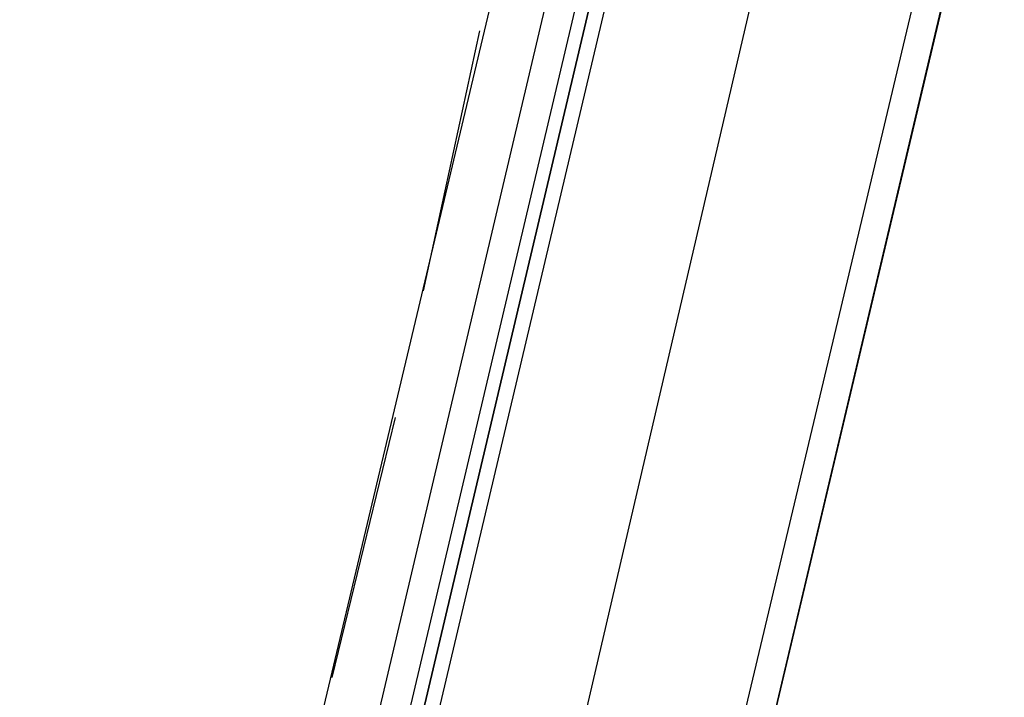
# Model space of a CAD drawing. Header units: feet. Extents: x -79 to 198, y -22 to 181.
# Tile 143 of 256: x 116.22 to 118.09, y 73.42 to 74.71. Entities that reach past the tile are written whole.
import ezdxf

# ---------------------------------------------------------------- set-up
doc = ezdxf.new("R2010")
doc.units = ezdxf.units.FT
doc.layers.add('A-LINEA', color=7, linetype='CONTINUOUS')

msp = doc.modelspace()

# ---------------------------------------------------------------- linework, layer by layer
at = {"layer": 'A-LINEA'}
for p, q in [((121.84, 91.1111), (114.56, 60.2978)), ((117.2133, 75.1511), (115.5467, 68.1378)), ((117.9733, 74.9778), (116.3067, 67.9644)), ((116.8933, 73.3511), (117.28, 74.9911)), ((117.0933, 74.6844), (116.9867, 74.1911)), ((116.9333, 73.9511), (116.8133, 73.4578))]:
    msp.add_line(p, q, dxfattribs=at)
for points in [[(119.2267, 38.2711), (123.76, 57.4311), (117, 59.0311), (117.1467, 59.6844), (114.56, 60.2978), (115.0667, 62.4444), (118.2, 75.6978), (129.9467, 72.9244)], [(117.68, 75.0444), (117.2667, 73.2711), (116.88, 71.6444)], [(117, 73.3244), (117.4, 75.0178), (117.3867, 75.0311), (117.3733, 75.0311), (116.9733, 73.3378), (117.3733, 75.0311), (117.36, 75.0311), (117.3467, 75.0311), (116.9467, 73.3378)]]:
    msp.add_lwpolyline(points, dxfattribs=at)

doc.saveas('drawing.dxf')
